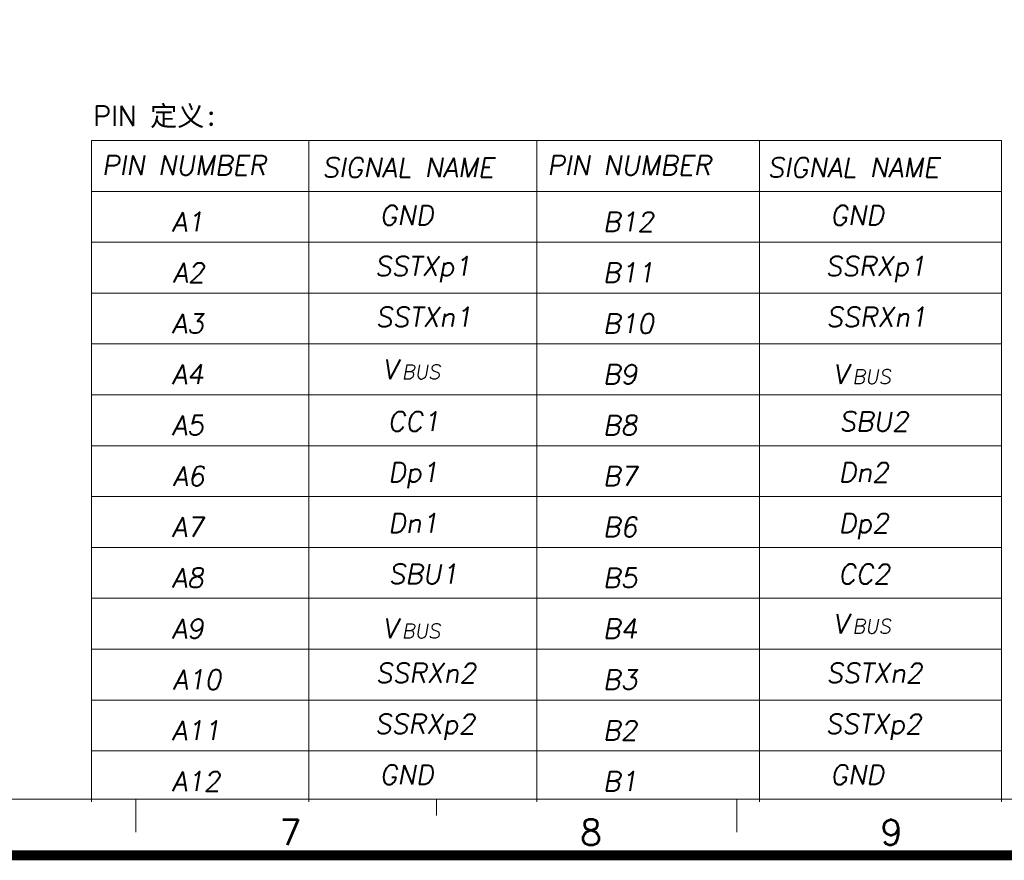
# Model space of a CAD drawing. Header units: millimetres. Extents: x 1290 to 1596, y 426 to 892.
# Tile 6 of 41: x 1321 to 1338, y 428 to 443. Entities that reach past the tile are written whole.
import ezdxf

# ---------------------------------------------------------------- set-up
doc = ezdxf.new("R2010")
doc.units = ezdxf.units.MM
doc.layers.get('0').update_dxf_attribs({"lineweight": 20})
doc.layers.add('NOTE 注解', color=3, linetype='Continuous', lineweight=9)
doc.layers.add('图框', color=250, linetype='Continuous', lineweight=13)
doc.styles.add('ROMANS', font='romans.shx')

# ---------------------------------------------------------------- blocks, each defined once
blk = doc.blocks.new('A$C7C550A9B')
at = {"layer": '图框', "color": 7}
for p, q in [((3.697, 3.697), (293.903, 3.697)), ((112.524, 3.697), (112.524, 1.697)), ((130.662, 3.697), (130.662, 2.697)), ((148.8, 3.697), (148.8, 1.697))]:
    blk.add_line(p, q, dxfattribs=at)
at = {"layer": '图框', "color": 7, "const_width": 0.6}
blk.add_lwpolyline([(297.3, 210.3), (0.3, 210.3), (0.3, 0.3), (297.3, 0.3)], close=True, dxfattribs=at)
at = {"layer": '图框', "color": 7, "style": 'ROMANS'}
for s, p in [('7', (121.189, 0.914)), ('8', (139.327, 0.914)), ('9', (157.465, 0.914))]:
    blk.add_text(s, height=1.552, dxfattribs=at).set_placement(p)

msp = doc.modelspace()

# ---------------------------------------------------------------- linework, layer by layer
for p, q in [((1321.89, 440.713), (1329.727, 440.713)), ((1321.89, 440.713), (1321.89, 429.074)), ((1325.714, 440.713), (1325.714, 429.074)), ((1329.727, 440.713), (1329.727, 429.074)), ((1329.727, 440.713), (1337.905, 440.713)), ((1333.645, 440.713), (1333.645, 429.074)), ((1337.905, 440.713), (1337.905, 429.074)), ((1321.89, 439.818), (1329.727, 439.818)), ((1329.727, 439.818), (1337.905, 439.818)), ((1321.89, 438.922), (1329.727, 438.922)), ((1329.727, 438.922), (1337.905, 438.922)), ((1321.89, 438.027), (1329.727, 438.027)), ((1329.727, 438.027), (1337.905, 438.027)), ((1321.89, 437.132), (1329.727, 437.132)), ((1329.727, 437.132), (1337.905, 437.132)), ((1321.89, 436.236), (1329.727, 436.236)), ((1329.727, 436.236), (1337.905, 436.236)), ((1321.89, 435.341), (1329.727, 435.341)), ((1329.727, 435.341), (1337.905, 435.341)), ((1321.89, 434.446), (1329.727, 434.446)), ((1329.727, 434.446), (1337.905, 434.446)), ((1321.89, 433.55), (1329.727, 433.55)), ((1329.727, 433.55), (1337.905, 433.55)), ((1321.89, 432.655), (1329.727, 432.655)), ((1329.727, 432.655), (1337.905, 432.655)), ((1321.89, 431.76), (1329.727, 431.76)), ((1329.727, 431.76), (1337.905, 431.76)), ((1321.89, 430.864), (1329.727, 430.864)), ((1329.727, 430.864), (1337.905, 430.864)), ((1321.89, 429.969), (1329.727, 429.969)), ((1329.727, 429.969), (1337.905, 429.969))]:
    msp.add_line(p, q)

# ---------------------------------------------------------------- block references
at = {"color": 18, "true_color": 0x000000, "xscale": 0.2916404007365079, "yscale": 0.2916404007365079, "zscale": 0.2916404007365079}
msp.add_blockref('A$C7C550A9B', (1289.854, 428.043), dxfattribs=at)

# ---------------------------------------------------------------- texts
at = {"style": 'ROMANS', "oblique": 10}
for s, height, p in [('PIN NUMBER', 0.3439, (1322.071, 440.103)), ('SIGNAL NAME', 0.34393, (1325.95, 440.066)), ('PIN NUMBER', 0.3439, (1329.908, 440.103)), ('SIGNAL NAME', 0.34393, (1333.787, 440.066)), ('GND', 0.3439, (1326.962, 439.225)), ('GND', 0.3439, (1334.893, 439.225)), (' A1', 0.3439, (1323.067, 439.11)), (' B12', 0.3439, (1330.656, 439.11)), ('SSTXp1', 0.3439, (1326.876, 438.329)), ('SSRXp1', 0.3439, (1334.807, 438.329)), ('A2', 0.3439, (1323.32, 438.215)), (' B11', 0.3439, (1330.656, 438.215)), (' A3', 0.3439, (1323.067, 437.319)), ('SSTXn1', 0.3439, (1326.891, 437.434)), (' B10', 0.3439, (1330.656, 437.319)), ('SSRXn1', 0.3439, (1334.822, 437.434)), (' A4', 0.3439, (1323.067, 436.424)), ('V', 0.344, (1327.011, 436.515)), ('BUS', 0.252, (1327.35, 436.515)), (' B9', 0.3439, (1330.656, 436.424)), ('V', 0.344, (1334.942, 436.431)), ('BUS', 0.252, (1335.281, 436.431)), ('CC1', 0.3439, (1327.103, 435.596)), ('SBU2', 0.3439, (1335.049, 435.596)), (' A5', 0.3439, (1323.067, 435.529)), (' B8', 0.3439, (1330.656, 435.529)), ('Dp1', 0.3439, (1327.11, 434.701)), ('Dn2', 0.3439, (1335.041, 434.701)), ('A6', 0.3439, (1323.32, 434.633)), (' B7', 0.3439, (1330.656, 434.633)), ('Dn1', 0.3439, (1327.11, 433.806)), ('Dp2', 0.3439, (1335.041, 433.806)), (' A7', 0.3439, (1323.067, 433.738)), (' B6', 0.3439, (1330.656, 433.738)), (' A8', 0.3439, (1323.067, 432.843)), ('SBU1', 0.3439, (1327.118, 432.91)), (' B5', 0.3439, (1330.656, 432.843)), ('CC2', 0.3439, (1335.034, 432.91)), (' A9', 0.3439, (1323.067, 431.947)), ('V', 0.344, (1327.011, 431.954)), (' B4', 0.3439, (1330.656, 431.947)), ('V', 0.344, (1334.942, 432.038)), ('BUS', 0.252, (1335.281, 432.038)), ('BUS', 0.252, (1327.35, 431.954)), ('A10', 0.3439, (1323.32, 431.052)), ('SSRXn2', 0.3439, (1326.891, 431.167)), (' B3', 0.3439, (1330.656, 431.052)), ('SSTXn2', 0.3439, (1334.822, 431.167)), ('SSRXp2', 0.3439, (1326.876, 430.271)), ('SSTXp2', 0.3439, (1334.807, 430.271)), (' A11', 0.3439, (1323.067, 430.157)), (' B2', 0.3439, (1330.656, 430.157)), ('GND', 0.3439, (1326.962, 429.376)), ('GND', 0.3439, (1334.893, 429.376)), (' A12', 0.3439, (1323.067, 429.261)), (' B1', 0.3439, (1330.656, 429.261))]:
    msp.add_text(s, height=height, dxfattribs=at).set_placement(p)
at = {"layer": 'NOTE 注解', "insert": (1321.917, 441.321), "char_height": 0.35, "width": 33.23806, "attachment_point": 1, "style": 'ROMANS'}
msp.add_mtext('{\\C0;PIN \\fSimSun|b0|i0|c134|p2;定义\\fSimSun|b0|i0|c0|p2;:}', dxfattribs=at)

doc.saveas('drawing.dxf')
